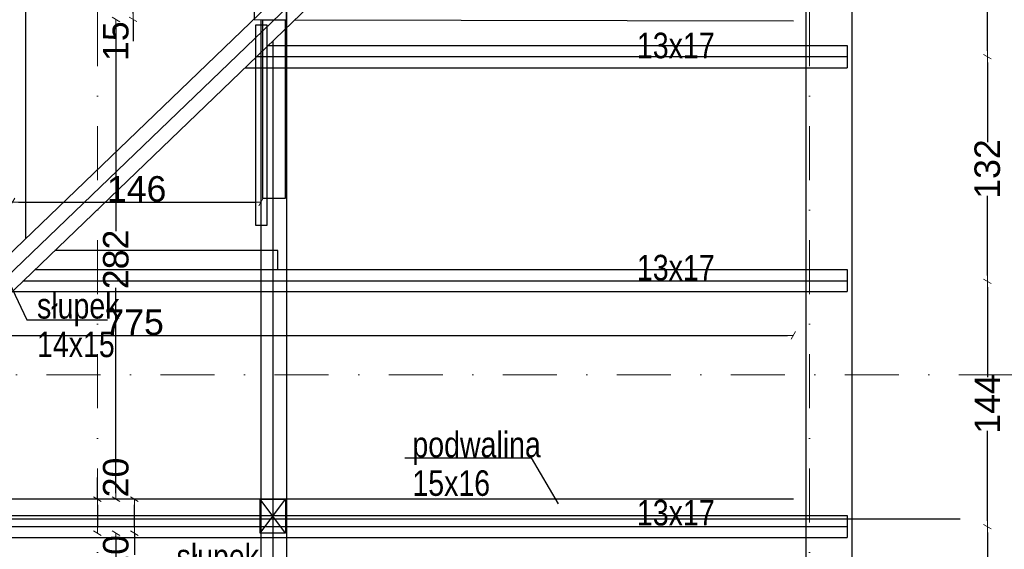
# Model space of a CAD drawing. Header units: millimetres. Extents: x 77315 to 2132699, y -120257 to -89040.
# Tile 52 of 56: x 649621 to 655408, y -110870 to -107759. Entities that reach past the tile are written whole.
import ezdxf

# ---------------------------------------------------------------- set-up
doc = ezdxf.new("R2010")
doc.units = ezdxf.units.MM
doc.header["$MEASUREMENT"] = 0
doc.linetypes.add('Dot & Dashed', pattern=[670.277762, 317.5, -176.388889, 0, -176.388874])
for name, color, linetype in [('detalokna', 7, 'Continuous'), ('DIM MALY', 7, 'Continuous'), ('Nowe_Interior - Lamp', 7, 'Continuous'), ('opisy inne', 7, 'Continuous'), ('OSIE', 7, 'Continuous'), ('platew', 7, 'Continuous'), ('podwaliny', 7, 'Continuous'), ('Structural - Grid', 7, 'Continuous'), ('wiezba', 7, 'Continuous')]:
    doc.layers.add(name, color=color, linetype=linetype)
doc.styles.add('STYL_AUTOMATYCZNY_2', font='arial.ttf')
doc.styles.add('STYL_AUTOMATYCZNY_3', font='arial.ttf', dxfattribs={"width": 0.8})
doc.dimstyles.new('STYL_AUTOMATYCZNY__8', dxfattribs={"dimtxt": 150, "dimasz": 34.231941, "dimexe": 0.18, "dimexo": 0.0625, "dimgap": 0, "dimtad": 1, "dimdec": 0, "dimlfac": 0.1, "dimzin": 0, "dimdsep": 46, "dimtxsty": 'STYL_AUTOMATYCZNY_2', "dimblk": 'ARROWHEAD_2', "dimblk1": 'ARROWHEAD_2', "dimblk2": 'ARROWHEAD_2', "dimcen": 0.09, "dimse1": 1, "dimse2": 1, "dimclrd": 5, "dimclre": 5, "dimclrt": 1, "dimadec": 0, "dimazin": 0, "dimtfac": 1, "dimtdec": 4, "dimtmove": 0, "dimatfit": 3, "dimfxl": 0, "dimtolj": 1, "dimtzin": 0, "dimarcsym": 0})
doc.dimstyles.new('STYL_AUTOMATYCZNY__9', dxfattribs={"dimtxt": 150, "dimasz": 34.231941, "dimexe": 0.18, "dimexo": 0.0625, "dimgap": 0, "dimtad": 1, "dimtih": 1, "dimtoh": 1, "dimdec": 0, "dimlfac": 0.1, "dimzin": 0, "dimdsep": 46, "dimtxsty": 'STYL_AUTOMATYCZNY_2', "dimblk": 'ARROWHEAD_2', "dimblk1": 'ARROWHEAD_2', "dimblk2": 'ARROWHEAD_2', "dimcen": 0.09, "dimse1": 1, "dimse2": 1, "dimclrd": 5, "dimclre": 5, "dimclrt": 1, "dimadec": 0, "dimazin": 0, "dimtfac": 1, "dimtdec": 4, "dimtmove": 0, "dimatfit": 3, "dimfxl": 0, "dimtolj": 1, "dimtzin": 0, "dimarcsym": 0})

# ---------------------------------------------------------------- blocks, each defined once
blk = doc.blocks.new('ARROWHEAD_2')
at = {"color": 0, "linetype": 'Continuous', "lineweight": 0}
for p, q in [((0, 0), (-1, 0)), ((-0.38, -0.66), (0.38, 0.66))]:
    blk.add_line(p, q, dxfattribs=at)
blk = doc.blocks.new('*D1251', base_point=(536116.7, -11361.7))
at = {"layer": 'Defpoints', "color": 0}
for p in [(650234.3, -110575.3), (650042.3, -110775.3), (650078.2, -110775.3)]:
    blk.add_point(p, dxfattribs=at)
at = {"layer": 'DIM MALY', "color": 5, "lineweight": -2}
for p, q in [((650078.2, -110575.3), (650078.2, -110448.1)), ((650078.2, -110609.5), (650078.2, -110741.1))]:
    blk.add_line(p, q, dxfattribs=at)
at = {"layer": 'DIM MALY', "color": 5, "lineweight": -2, "xscale": 34.23194115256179, "yscale": 34.23194115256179, "zscale": 34.23194115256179}
for p, rotation in [((650078.2, -110575.3), 90), ((650078.2, -110775.3), 270)]:
    blk.add_blockref('ARROWHEAD_2', p, dxfattribs=dict(at, rotation=rotation))
at = {"layer": 'DIM MALY', "color": 1, "insert": (650186.6, -110448.1), "char_height": 150, "attachment_point": 5, "rotation": 90, "style": 'STYL_AUTOMATYCZNY_2'}
blk.add_mtext('\\A1;20', dxfattribs=at)
blk = doc.blocks.new('*D1281', base_point=(536116.7, -11361.7))
at = {"layer": 'Defpoints', "color": 0}
for p in [(650291.6, -110775.3), (650186.6, -113655.3), (650291.6, -113655.3)]:
    blk.add_point(p, dxfattribs=at)
at = {"layer": 'DIM MALY', "color": 5, "lineweight": -2}
for p, q in [((650186.6, -110809.5), (650186.6, -112048.5)), ((650186.6, -113621.1), (650186.6, -112382.8))]:
    blk.add_line(p, q, dxfattribs=at)
at = {"layer": 'DIM MALY', "color": 5, "lineweight": -2, "xscale": 34.23194115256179, "yscale": 34.23194115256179, "zscale": 34.23194115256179}
for p, rotation in [((650186.6, -110775.3), 90), ((650186.6, -113655.3), 270)]:
    blk.add_blockref('ARROWHEAD_2', p, dxfattribs=dict(at, rotation=rotation))
at = {"layer": 'DIM MALY', "color": 1, "insert": (650186.6, -112215.7), "char_height": 150, "attachment_point": 5, "rotation": 90, "style": 'STYL_AUTOMATYCZNY_2'}
blk.add_mtext('\\A1;288', dxfattribs=at)
blk = doc.blocks.new('*D1284', base_point=(536116.7, -11361.7))
at = {"layer": 'Defpoints', "color": 0}
for p in [(650287.4, -107606.9), (650998.8, -107606.9), (650998.8, -107756.9)]:
    blk.add_point(p, dxfattribs=at)
at = {"layer": 'DIM MALY', "color": 5, "lineweight": -2}
for p, q in [((650287.4, -107722.7), (650287.4, -107641.2)), ((650287.4, -107756.9), (650287.4, -107884.6))]:
    blk.add_line(p, q, dxfattribs=at)
at = {"layer": 'DIM MALY', "color": 5, "lineweight": -2, "xscale": 34.23194115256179, "yscale": 34.23194115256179, "zscale": 34.23194115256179}
for p, rotation in [((650287.4, -107606.9), 90), ((650287.4, -107756.9), 270)]:
    blk.add_blockref('ARROWHEAD_2', p, dxfattribs=dict(at, rotation=rotation))
at = {"layer": 'DIM MALY', "color": 1, "insert": (650186.5, -107884.6), "char_height": 150, "attachment_point": 5, "rotation": 90, "style": 'STYL_AUTOMATYCZNY_2'}
blk.add_mtext('\\A1;15', dxfattribs=at)
blk = doc.blocks.new('*D1288', base_point=(536116.7, -11361.7))
at = {"layer": 'Defpoints', "color": 0}
for p in [(651038.9, -108830.2), (651038.9, -108984.1), (649578.9, -109143.7)]:
    blk.add_point(p, dxfattribs=at)
at = {"layer": 'DIM MALY', "color": 5, "lineweight": -2}
blk.add_line((649613.1, -108830.2), (651004.7, -108830.2), dxfattribs=at)
at = {"layer": 'DIM MALY', "color": 5, "lineweight": -2, "xscale": 34.23194115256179, "yscale": 34.23194115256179, "zscale": 34.23194115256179, "rotation": 180}
blk.add_blockref('ARROWHEAD_2', (649578.9, -108830.2), dxfattribs=at)
at = {"layer": 'DIM MALY', "color": 5, "lineweight": -2, "xscale": 34.23194115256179, "yscale": 34.23194115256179, "zscale": 34.23194115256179}
blk.add_blockref('ARROWHEAD_2', (651038.9, -108830.2), dxfattribs=at)
at = {"layer": 'DIM MALY', "color": 1, "insert": (650308.5, -108753.6), "char_height": 150, "attachment_point": 5, "style": 'STYL_AUTOMATYCZNY_2'}
blk.add_mtext('\\A1;146', dxfattribs=at)
blk = doc.blocks.new('*D1300', base_point=(536116.7, -11361.7))
at = {"layer": 'Defpoints', "color": 0}
for p in [(654451.5, -106475.5), (655308.9, -106475.5), (654584.6, -107975.5)]:
    blk.add_point(p, dxfattribs=at)
at = {"layer": 'DIM MALY', "color": 5, "lineweight": -2}
for p, q in [((655308.9, -106509.7), (655308.9, -107067.4)), ((655308.9, -107941.2), (655308.9, -107384.2))]:
    blk.add_line(p, q, dxfattribs=at)
at = {"layer": 'DIM MALY', "color": 5, "lineweight": -2, "xscale": 34.23194115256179, "yscale": 34.23194115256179, "zscale": 34.23194115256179}
for p, rotation in [((655308.9, -106475.5), 90), ((655308.9, -107975.5), 270)]:
    blk.add_blockref('ARROWHEAD_2', p, dxfattribs=dict(at, rotation=rotation))
at = {"layer": 'DIM MALY', "color": 1, "insert": (655308.9, -107225.8), "char_height": 150, "attachment_point": 5, "rotation": 90, "style": 'STYL_AUTOMATYCZNY_2'}
blk.add_mtext('\\A1;150', dxfattribs=at)
blk = doc.blocks.new('*D1302', base_point=(536116.7, -11361.7))
at = {"layer": 'Defpoints', "color": 0}
for p in [(654584.6, -107975.5), (655308.9, -107975.5), (654611.1, -109295.5)]:
    blk.add_point(p, dxfattribs=at)
at = {"layer": 'DIM MALY', "color": 5, "lineweight": -2}
for p, q in [((655308.9, -108009.7), (655308.9, -108478)), ((655308.9, -109261.2), (655308.9, -108793.7))]:
    blk.add_line(p, q, dxfattribs=at)
at = {"layer": 'DIM MALY', "color": 5, "lineweight": -2, "xscale": 34.23194115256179, "yscale": 34.23194115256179, "zscale": 34.23194115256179}
for p, rotation in [((655308.9, -107975.5), 90), ((655308.9, -109295.5), 270)]:
    blk.add_blockref('ARROWHEAD_2', p, dxfattribs=dict(at, rotation=rotation))
at = {"layer": 'DIM MALY', "color": 1, "insert": (655308.9, -108635.8), "char_height": 150, "attachment_point": 5, "rotation": 90, "style": 'STYL_AUTOMATYCZNY_2'}
blk.add_mtext('\\A1;132', dxfattribs=at)
blk = doc.blocks.new('*D1303', base_point=(536116.7, -11361.7))
at = {"layer": 'Defpoints', "color": 0}
for p in [(654451.5, -106475.5), (655308.9, -106475.5), (654584.6, -107975.5)]:
    blk.add_point(p, dxfattribs=at)
at = {"layer": 'DIM MALY', "color": 5, "lineweight": -2}
for p, q in [((655308.9, -106509.7), (655308.9, -107067.4)), ((655308.9, -107941.2), (655308.9, -107384.2))]:
    blk.add_line(p, q, dxfattribs=at)
at = {"layer": 'DIM MALY', "color": 5, "lineweight": -2, "xscale": 34.23194115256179, "yscale": 34.23194115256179, "zscale": 34.23194115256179}
for p, rotation in [((655308.9, -106475.5), 90), ((655308.9, -107975.5), 270)]:
    blk.add_blockref('ARROWHEAD_2', p, dxfattribs=dict(at, rotation=rotation))
at = {"layer": 'DIM MALY', "color": 1, "insert": (655308.9, -107225.8), "char_height": 150, "attachment_point": 5, "rotation": 90, "style": 'STYL_AUTOMATYCZNY_2'}
blk.add_mtext('\\A1;150', dxfattribs=at)
blk = doc.blocks.new('*D1305', base_point=(536116.7, -11361.7))
at = {"layer": 'Defpoints', "color": 0}
for p in [(654611.1, -109295.5), (655308.9, -109295.5), (654531.7, -110736.7)]:
    blk.add_point(p, dxfattribs=at)
at = {"layer": 'DIM MALY', "color": 5, "lineweight": -2}
for p, q in [((655308.9, -109329.7), (655308.9, -109858.1)), ((655308.9, -110702.4), (655308.9, -110174.8))]:
    blk.add_line(p, q, dxfattribs=at)
at = {"layer": 'DIM MALY', "color": 5, "lineweight": -2, "xscale": 34.23194115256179, "yscale": 34.23194115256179, "zscale": 34.23194115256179}
for p, rotation in [((655308.9, -109295.5), 90), ((655308.9, -110736.7), 270)]:
    blk.add_blockref('ARROWHEAD_2', p, dxfattribs=dict(at, rotation=rotation))
at = {"layer": 'DIM MALY', "color": 1, "insert": (655308.9, -110016.4), "char_height": 150, "attachment_point": 5, "rotation": 90, "style": 'STYL_AUTOMATYCZNY_2'}
blk.add_mtext('\\A1;144', dxfattribs=at)
blk = doc.blocks.new('*D1306', base_point=(536116.7, -11361.7))
at = {"layer": 'Defpoints', "color": 0}
for p in [(654584.6, -107975.5), (655308.9, -107975.5), (654611.1, -109295.5)]:
    blk.add_point(p, dxfattribs=at)
at = {"layer": 'DIM MALY', "color": 5, "lineweight": -2}
for p, q in [((655308.9, -108009.7), (655308.9, -108478)), ((655308.9, -109261.2), (655308.9, -108793.7))]:
    blk.add_line(p, q, dxfattribs=at)
at = {"layer": 'DIM MALY', "color": 5, "lineweight": -2, "xscale": 34.23194115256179, "yscale": 34.23194115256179, "zscale": 34.23194115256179}
for p, rotation in [((655308.9, -107975.5), 90), ((655308.9, -109295.5), 270)]:
    blk.add_blockref('ARROWHEAD_2', p, dxfattribs=dict(at, rotation=rotation))
at = {"layer": 'DIM MALY', "color": 1, "insert": (655308.9, -108635.8), "char_height": 150, "attachment_point": 5, "rotation": 90, "style": 'STYL_AUTOMATYCZNY_2'}
blk.add_mtext('\\A1;132', dxfattribs=at)
blk = doc.blocks.new('*D1307', base_point=(536116.7, -11361.7))
at = {"layer": 'Defpoints', "color": 0}
for p in [(654451.5, -106475.5), (655308.9, -106475.5), (654584.6, -107975.5)]:
    blk.add_point(p, dxfattribs=at)
at = {"layer": 'DIM MALY', "color": 5, "lineweight": -2}
for p, q in [((655308.9, -106509.7), (655308.9, -107067.4)), ((655308.9, -107941.2), (655308.9, -107384.2))]:
    blk.add_line(p, q, dxfattribs=at)
at = {"layer": 'DIM MALY', "color": 5, "lineweight": -2, "xscale": 34.23194115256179, "yscale": 34.23194115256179, "zscale": 34.23194115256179}
for p, rotation in [((655308.9, -106475.5), 90), ((655308.9, -107975.5), 270)]:
    blk.add_blockref('ARROWHEAD_2', p, dxfattribs=dict(at, rotation=rotation))
at = {"layer": 'DIM MALY', "color": 1, "insert": (655308.9, -107225.8), "char_height": 150, "attachment_point": 5, "rotation": 90, "style": 'STYL_AUTOMATYCZNY_2'}
blk.add_mtext('\\A1;150', dxfattribs=at)
blk = doc.blocks.new('*D1309', base_point=(536116.7, -11361.7))
at = {"layer": 'Defpoints', "color": 0}
for p in [(654531.7, -110736.7), (655308.9, -110736.7), (654520.2, -112045.5)]:
    blk.add_point(p, dxfattribs=at)
at = {"layer": 'DIM MALY', "color": 5, "lineweight": -2}
for p, q in [((655308.9, -110770.9), (655308.9, -111247.3)), ((655308.9, -112011.2), (655308.9, -111535.6))]:
    blk.add_line(p, q, dxfattribs=at)
at = {"layer": 'DIM MALY', "color": 5, "lineweight": -2, "xscale": 34.23194115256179, "yscale": 34.23194115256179, "zscale": 34.23194115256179}
for p, rotation in [((655308.9, -110736.7), 90), ((655308.9, -112045.5), 270)]:
    blk.add_blockref('ARROWHEAD_2', p, dxfattribs=dict(at, rotation=rotation))
at = {"layer": 'DIM MALY', "color": 1, "insert": (655308.9, -111391.4), "char_height": 150, "attachment_point": 5, "rotation": 90, "style": 'STYL_AUTOMATYCZNY_2'}
blk.add_mtext('\\A1;131', dxfattribs=at)
blk = doc.blocks.new('*D1310', base_point=(536116.7, -11361.7))
at = {"layer": 'Defpoints', "color": 0}
for p in [(654611.1, -109295.5), (655308.9, -109295.5), (654531.7, -110736.7)]:
    blk.add_point(p, dxfattribs=at)
at = {"layer": 'DIM MALY', "color": 5, "lineweight": -2}
for p, q in [((655308.9, -109329.7), (655308.9, -109858.1)), ((655308.9, -110702.4), (655308.9, -110174.8))]:
    blk.add_line(p, q, dxfattribs=at)
at = {"layer": 'DIM MALY', "color": 5, "lineweight": -2, "xscale": 34.23194115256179, "yscale": 34.23194115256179, "zscale": 34.23194115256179}
for p, rotation in [((655308.9, -109295.5), 90), ((655308.9, -110736.7), 270)]:
    blk.add_blockref('ARROWHEAD_2', p, dxfattribs=dict(at, rotation=rotation))
at = {"layer": 'DIM MALY', "color": 1, "insert": (655308.9, -110016.4), "char_height": 150, "attachment_point": 5, "rotation": 90, "style": 'STYL_AUTOMATYCZNY_2'}
blk.add_mtext('\\A1;144', dxfattribs=at)
blk = doc.blocks.new('*D1311', base_point=(536116.7, -11361.7))
at = {"layer": 'Defpoints', "color": 0}
for p in [(654584.6, -107975.5), (655308.9, -107975.5), (654611.1, -109295.5)]:
    blk.add_point(p, dxfattribs=at)
at = {"layer": 'DIM MALY', "color": 5, "lineweight": -2}
for p, q in [((655308.9, -108009.7), (655308.9, -108478)), ((655308.9, -109261.2), (655308.9, -108793.7))]:
    blk.add_line(p, q, dxfattribs=at)
at = {"layer": 'DIM MALY', "color": 5, "lineweight": -2, "xscale": 34.23194115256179, "yscale": 34.23194115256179, "zscale": 34.23194115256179}
for p, rotation in [((655308.9, -107975.5), 90), ((655308.9, -109295.5), 270)]:
    blk.add_blockref('ARROWHEAD_2', p, dxfattribs=dict(at, rotation=rotation))
at = {"layer": 'DIM MALY', "color": 1, "insert": (655308.9, -108635.8), "char_height": 150, "attachment_point": 5, "rotation": 90, "style": 'STYL_AUTOMATYCZNY_2'}
blk.add_mtext('\\A1;132', dxfattribs=at)
blk = doc.blocks.new('*D1312', base_point=(536116.7, -11361.7))
at = {"layer": 'Defpoints', "color": 0}
for p in [(654451.5, -106475.5), (655308.9, -106475.5), (654584.6, -107975.5)]:
    blk.add_point(p, dxfattribs=at)
at = {"layer": 'DIM MALY', "color": 5, "lineweight": -2}
for p, q in [((655308.9, -106509.7), (655308.9, -107067.4)), ((655308.9, -107941.2), (655308.9, -107384.2))]:
    blk.add_line(p, q, dxfattribs=at)
at = {"layer": 'DIM MALY', "color": 5, "lineweight": -2, "xscale": 34.23194115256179, "yscale": 34.23194115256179, "zscale": 34.23194115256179}
for p, rotation in [((655308.9, -106475.5), 90), ((655308.9, -107975.5), 270)]:
    blk.add_blockref('ARROWHEAD_2', p, dxfattribs=dict(at, rotation=rotation))
at = {"layer": 'DIM MALY', "color": 1, "insert": (655308.9, -107225.8), "char_height": 150, "attachment_point": 5, "rotation": 90, "style": 'STYL_AUTOMATYCZNY_2'}
blk.add_mtext('\\A1;150', dxfattribs=at)
blk = doc.blocks.new('*D1315', base_point=(536116.7, -11361.7))
at = {"layer": 'Defpoints', "color": 0}
for p in [(654531.7, -110736.7), (655308.9, -110736.7), (654520.2, -112045.5)]:
    blk.add_point(p, dxfattribs=at)
at = {"layer": 'DIM MALY', "color": 5, "lineweight": -2}
for p, q in [((655308.9, -110770.9), (655308.9, -111247.3)), ((655308.9, -112011.2), (655308.9, -111535.6))]:
    blk.add_line(p, q, dxfattribs=at)
at = {"layer": 'DIM MALY', "color": 5, "lineweight": -2, "xscale": 34.23194115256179, "yscale": 34.23194115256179, "zscale": 34.23194115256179}
for p, rotation in [((655308.9, -110736.7), 90), ((655308.9, -112045.5), 270)]:
    blk.add_blockref('ARROWHEAD_2', p, dxfattribs=dict(at, rotation=rotation))
at = {"layer": 'DIM MALY', "color": 1, "insert": (655308.9, -111391.4), "char_height": 150, "attachment_point": 5, "rotation": 90, "style": 'STYL_AUTOMATYCZNY_2'}
blk.add_mtext('\\A1;131', dxfattribs=at)
blk = doc.blocks.new('*D1316', base_point=(536116.7, -11361.7))
at = {"layer": 'Defpoints', "color": 0}
for p in [(654611.1, -109295.5), (655308.9, -109295.5), (654531.7, -110736.7)]:
    blk.add_point(p, dxfattribs=at)
at = {"layer": 'DIM MALY', "color": 5, "lineweight": -2}
for p, q in [((655308.9, -109329.7), (655308.9, -109858.1)), ((655308.9, -110702.4), (655308.9, -110174.8))]:
    blk.add_line(p, q, dxfattribs=at)
at = {"layer": 'DIM MALY', "color": 5, "lineweight": -2, "xscale": 34.23194115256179, "yscale": 34.23194115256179, "zscale": 34.23194115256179}
for p, rotation in [((655308.9, -109295.5), 90), ((655308.9, -110736.7), 270)]:
    blk.add_blockref('ARROWHEAD_2', p, dxfattribs=dict(at, rotation=rotation))
at = {"layer": 'DIM MALY', "color": 1, "insert": (655308.9, -110016.4), "char_height": 150, "attachment_point": 5, "rotation": 90, "style": 'STYL_AUTOMATYCZNY_2'}
blk.add_mtext('\\A1;144', dxfattribs=at)
blk = doc.blocks.new('*D1317', base_point=(536116.7, -11361.7))
at = {"layer": 'Defpoints', "color": 0}
for p in [(654584.6, -107975.5), (655308.9, -107975.5), (654611.1, -109295.5)]:
    blk.add_point(p, dxfattribs=at)
at = {"layer": 'DIM MALY', "color": 5, "lineweight": -2}
for p, q in [((655308.9, -108009.7), (655308.9, -108478)), ((655308.9, -109261.2), (655308.9, -108793.7))]:
    blk.add_line(p, q, dxfattribs=at)
at = {"layer": 'DIM MALY', "color": 5, "lineweight": -2, "xscale": 34.23194115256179, "yscale": 34.23194115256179, "zscale": 34.23194115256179}
for p, rotation in [((655308.9, -107975.5), 90), ((655308.9, -109295.5), 270)]:
    blk.add_blockref('ARROWHEAD_2', p, dxfattribs=dict(at, rotation=rotation))
at = {"layer": 'DIM MALY', "color": 1, "insert": (655308.9, -108635.8), "char_height": 150, "attachment_point": 5, "rotation": 90, "style": 'STYL_AUTOMATYCZNY_2'}
blk.add_mtext('\\A1;132', dxfattribs=at)
blk = doc.blocks.new('*D1318', base_point=(536116.7, -11361.7))
at = {"layer": 'Defpoints', "color": 0}
for p in [(654451.5, -106475.5), (655308.9, -106475.5), (654584.6, -107975.5)]:
    blk.add_point(p, dxfattribs=at)
at = {"layer": 'DIM MALY', "color": 5, "lineweight": -2}
for p, q in [((655308.9, -106509.7), (655308.9, -107067.4)), ((655308.9, -107941.2), (655308.9, -107384.2))]:
    blk.add_line(p, q, dxfattribs=at)
at = {"layer": 'DIM MALY', "color": 5, "lineweight": -2, "xscale": 34.23194115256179, "yscale": 34.23194115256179, "zscale": 34.23194115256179}
for p, rotation in [((655308.9, -106475.5), 90), ((655308.9, -107975.5), 270)]:
    blk.add_blockref('ARROWHEAD_2', p, dxfattribs=dict(at, rotation=rotation))
at = {"layer": 'DIM MALY', "color": 1, "insert": (655308.9, -107225.8), "char_height": 150, "attachment_point": 5, "rotation": 90, "style": 'STYL_AUTOMATYCZNY_2'}
blk.add_mtext('\\A1;150', dxfattribs=at)
blk = doc.blocks.new('*D1322', base_point=(536116.7, -11361.7))
at = {"layer": 'Defpoints', "color": 0}
for p in [(654531.7, -110736.7), (655308.9, -110736.7), (654520.2, -112045.5)]:
    blk.add_point(p, dxfattribs=at)
at = {"layer": 'DIM MALY', "color": 5, "lineweight": -2}
for p, q in [((655308.9, -110770.9), (655308.9, -111247.3)), ((655308.9, -112011.2), (655308.9, -111535.6))]:
    blk.add_line(p, q, dxfattribs=at)
at = {"layer": 'DIM MALY', "color": 5, "lineweight": -2, "xscale": 34.23194115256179, "yscale": 34.23194115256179, "zscale": 34.23194115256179}
for p, rotation in [((655308.9, -110736.7), 90), ((655308.9, -112045.5), 270)]:
    blk.add_blockref('ARROWHEAD_2', p, dxfattribs=dict(at, rotation=rotation))
at = {"layer": 'DIM MALY', "color": 1, "insert": (655308.9, -111391.4), "char_height": 150, "attachment_point": 5, "rotation": 90, "style": 'STYL_AUTOMATYCZNY_2'}
blk.add_mtext('\\A1;131', dxfattribs=at)
blk = doc.blocks.new('*D1323', base_point=(536116.7, -11361.7))
at = {"layer": 'Defpoints', "color": 0}
for p in [(654611.1, -109295.5), (655308.9, -109295.5), (654531.7, -110736.7)]:
    blk.add_point(p, dxfattribs=at)
at = {"layer": 'DIM MALY', "color": 5, "lineweight": -2}
for p, q in [((655308.9, -109329.7), (655308.9, -109858.1)), ((655308.9, -110702.4), (655308.9, -110174.8))]:
    blk.add_line(p, q, dxfattribs=at)
at = {"layer": 'DIM MALY', "color": 5, "lineweight": -2, "xscale": 34.23194115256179, "yscale": 34.23194115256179, "zscale": 34.23194115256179}
for p, rotation in [((655308.9, -109295.5), 90), ((655308.9, -110736.7), 270)]:
    blk.add_blockref('ARROWHEAD_2', p, dxfattribs=dict(at, rotation=rotation))
at = {"layer": 'DIM MALY', "color": 1, "insert": (655308.9, -110016.4), "char_height": 150, "attachment_point": 5, "rotation": 90, "style": 'STYL_AUTOMATYCZNY_2'}
blk.add_mtext('\\A1;144', dxfattribs=at)
blk = doc.blocks.new('*D1324', base_point=(536116.7, -11361.7))
at = {"layer": 'Defpoints', "color": 0}
for p in [(654584.6, -107975.5), (655308.9, -107975.5), (654611.1, -109295.5)]:
    blk.add_point(p, dxfattribs=at)
at = {"layer": 'DIM MALY', "color": 5, "lineweight": -2}
for p, q in [((655308.9, -108009.7), (655308.9, -108478)), ((655308.9, -109261.2), (655308.9, -108793.7))]:
    blk.add_line(p, q, dxfattribs=at)
at = {"layer": 'DIM MALY', "color": 5, "lineweight": -2, "xscale": 34.23194115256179, "yscale": 34.23194115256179, "zscale": 34.23194115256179}
for p, rotation in [((655308.9, -107975.5), 90), ((655308.9, -109295.5), 270)]:
    blk.add_blockref('ARROWHEAD_2', p, dxfattribs=dict(at, rotation=rotation))
at = {"layer": 'DIM MALY', "color": 1, "insert": (655308.9, -108635.8), "char_height": 150, "attachment_point": 5, "rotation": 90, "style": 'STYL_AUTOMATYCZNY_2'}
blk.add_mtext('\\A1;132', dxfattribs=at)
blk = doc.blocks.new('*D1325', base_point=(536116.7, -11361.7))
at = {"layer": 'Defpoints', "color": 0}
for p in [(654451.5, -106475.5), (655308.9, -106475.5), (654584.6, -107975.5)]:
    blk.add_point(p, dxfattribs=at)
at = {"layer": 'DIM MALY', "color": 5, "lineweight": -2}
for p, q in [((655308.9, -106509.7), (655308.9, -107067.4)), ((655308.9, -107941.2), (655308.9, -107384.2))]:
    blk.add_line(p, q, dxfattribs=at)
at = {"layer": 'DIM MALY', "color": 5, "lineweight": -2, "xscale": 34.23194115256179, "yscale": 34.23194115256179, "zscale": 34.23194115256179}
for p, rotation in [((655308.9, -106475.5), 90), ((655308.9, -107975.5), 270)]:
    blk.add_blockref('ARROWHEAD_2', p, dxfattribs=dict(at, rotation=rotation))
at = {"layer": 'DIM MALY', "color": 1, "insert": (655308.9, -107225.8), "char_height": 150, "attachment_point": 5, "rotation": 90, "style": 'STYL_AUTOMATYCZNY_2'}
blk.add_mtext('\\A1;150', dxfattribs=at)
blk = doc.blocks.new('*D1330', base_point=(536116.7, -11361.7))
at = {"layer": 'Defpoints', "color": 0}
for p in [(654531.7, -110736.7), (655308.9, -110736.7), (654520.2, -112045.5)]:
    blk.add_point(p, dxfattribs=at)
at = {"layer": 'DIM MALY', "color": 5, "lineweight": -2}
for p, q in [((655308.9, -110770.9), (655308.9, -111247.3)), ((655308.9, -112011.2), (655308.9, -111535.6))]:
    blk.add_line(p, q, dxfattribs=at)
at = {"layer": 'DIM MALY', "color": 5, "lineweight": -2, "xscale": 34.23194115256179, "yscale": 34.23194115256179, "zscale": 34.23194115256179}
for p, rotation in [((655308.9, -110736.7), 90), ((655308.9, -112045.5), 270)]:
    blk.add_blockref('ARROWHEAD_2', p, dxfattribs=dict(at, rotation=rotation))
at = {"layer": 'DIM MALY', "color": 1, "insert": (655308.9, -111391.4), "char_height": 150, "attachment_point": 5, "rotation": 90, "style": 'STYL_AUTOMATYCZNY_2'}
blk.add_mtext('\\A1;131', dxfattribs=at)
blk = doc.blocks.new('*D1331', base_point=(536116.7, -11361.7))
at = {"layer": 'Defpoints', "color": 0}
for p in [(654611.1, -109295.5), (655308.9, -109295.5), (654531.7, -110736.7)]:
    blk.add_point(p, dxfattribs=at)
at = {"layer": 'DIM MALY', "color": 5, "lineweight": -2}
for p, q in [((655308.9, -109329.7), (655308.9, -109858.1)), ((655308.9, -110702.4), (655308.9, -110174.8))]:
    blk.add_line(p, q, dxfattribs=at)
at = {"layer": 'DIM MALY', "color": 5, "lineweight": -2, "xscale": 34.23194115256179, "yscale": 34.23194115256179, "zscale": 34.23194115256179}
for p, rotation in [((655308.9, -109295.5), 90), ((655308.9, -110736.7), 270)]:
    blk.add_blockref('ARROWHEAD_2', p, dxfattribs=dict(at, rotation=rotation))
at = {"layer": 'DIM MALY', "color": 1, "insert": (655308.9, -110016.4), "char_height": 150, "attachment_point": 5, "rotation": 90, "style": 'STYL_AUTOMATYCZNY_2'}
blk.add_mtext('\\A1;144', dxfattribs=at)
blk = doc.blocks.new('*D1332', base_point=(536116.7, -11361.7))
at = {"layer": 'Defpoints', "color": 0}
for p in [(654584.6, -107975.5), (655308.9, -107975.5), (654611.1, -109295.5)]:
    blk.add_point(p, dxfattribs=at)
at = {"layer": 'DIM MALY', "color": 5, "lineweight": -2}
for p, q in [((655308.9, -108009.7), (655308.9, -108478)), ((655308.9, -109261.2), (655308.9, -108793.7))]:
    blk.add_line(p, q, dxfattribs=at)
at = {"layer": 'DIM MALY', "color": 5, "lineweight": -2, "xscale": 34.23194115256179, "yscale": 34.23194115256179, "zscale": 34.23194115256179}
for p, rotation in [((655308.9, -107975.5), 90), ((655308.9, -109295.5), 270)]:
    blk.add_blockref('ARROWHEAD_2', p, dxfattribs=dict(at, rotation=rotation))
at = {"layer": 'DIM MALY', "color": 1, "insert": (655308.9, -108635.8), "char_height": 150, "attachment_point": 5, "rotation": 90, "style": 'STYL_AUTOMATYCZNY_2'}
blk.add_mtext('\\A1;132', dxfattribs=at)
blk = doc.blocks.new('*D1333', base_point=(536116.7, -11361.7))
at = {"layer": 'Defpoints', "color": 0}
for p in [(654451.5, -106475.5), (655308.9, -106475.5), (654584.6, -107975.5)]:
    blk.add_point(p, dxfattribs=at)
at = {"layer": 'DIM MALY', "color": 5, "lineweight": -2}
for p, q in [((655308.9, -106509.7), (655308.9, -107067.4)), ((655308.9, -107941.2), (655308.9, -107384.2))]:
    blk.add_line(p, q, dxfattribs=at)
at = {"layer": 'DIM MALY', "color": 5, "lineweight": -2, "xscale": 34.23194115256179, "yscale": 34.23194115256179, "zscale": 34.23194115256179}
for p, rotation in [((655308.9, -106475.5), 90), ((655308.9, -107975.5), 270)]:
    blk.add_blockref('ARROWHEAD_2', p, dxfattribs=dict(at, rotation=rotation))
at = {"layer": 'DIM MALY', "color": 1, "insert": (655308.9, -107225.8), "char_height": 150, "attachment_point": 5, "rotation": 90, "style": 'STYL_AUTOMATYCZNY_2'}
blk.add_mtext('\\A1;150', dxfattribs=at)
blk = doc.blocks.new('*D1636', base_point=(536116.7, -11361.7))
at = {"layer": 'Defpoints', "color": 0}
for p in [(650234.3, -110575.3), (650295.1, -110575.3), (650042.3, -110775.3)]:
    blk.add_point(p, dxfattribs=at)
at = {"layer": 'DIM MALY', "color": 5, "lineweight": -2}
for p, q in [((650295.1, -110741.1), (650295.1, -110609.5)), ((650295.1, -110775.3), (650295.1, -110903))]:
    blk.add_line(p, q, dxfattribs=at)
at = {"layer": 'DIM MALY', "color": 5, "lineweight": -2, "xscale": 34.23194115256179, "yscale": 34.23194115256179, "zscale": 34.23194115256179}
for p, rotation in [((650295.1, -110575.3), 90), ((650295.1, -110775.3), 270)]:
    blk.add_blockref('ARROWHEAD_2', p, dxfattribs=dict(at, rotation=rotation))
at = {"layer": 'DIM MALY', "color": 1, "insert": (650186.6, -110903), "char_height": 150, "attachment_point": 5, "rotation": 90, "style": 'STYL_AUTOMATYCZNY_2'}
blk.add_mtext('\\A1;20', dxfattribs=at)
blk = doc.blocks.new('*D1637', base_point=(536116.7, -11361.7))
at = {"layer": 'Defpoints', "color": 0}
for p in [(650186.6, -107757.7), (650321.5, -107757.7), (650234.3, -110575.3)]:
    blk.add_point(p, dxfattribs=at)
at = {"layer": 'DIM MALY', "color": 5, "lineweight": -2}
for p, q in [((650186.6, -107792), (650186.6, -109000.7)), ((650186.6, -110541.1), (650186.6, -109333.1))]:
    blk.add_line(p, q, dxfattribs=at)
at = {"layer": 'DIM MALY', "color": 5, "lineweight": -2, "xscale": 34.23194115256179, "yscale": 34.23194115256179, "zscale": 34.23194115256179}
for p, rotation in [((650186.6, -107757.7), 90), ((650186.6, -110575.3), 270)]:
    blk.add_blockref('ARROWHEAD_2', p, dxfattribs=dict(at, rotation=rotation))
at = {"layer": 'DIM MALY', "color": 1, "insert": (650186.6, -109166.9), "char_height": 150, "attachment_point": 5, "rotation": 90, "style": 'STYL_AUTOMATYCZNY_2'}
blk.add_mtext('\\A1;282', dxfattribs=at)
blk = doc.blocks.new('*D1687', base_point=(536116.7, -11361.7))
at = {"layer": 'Defpoints', "color": 0}
for p in [(654168.9, -109613.4), (654168.9, -109851.6), (646418.9, -110605)]:
    blk.add_point(p, dxfattribs=at)
at = {"layer": 'DIM MALY', "color": 5, "lineweight": -2}
blk.add_line((646453.1, -109613.4), (654134.7, -109613.4), dxfattribs=at)
at = {"layer": 'DIM MALY', "color": 5, "lineweight": -2, "xscale": 34.23194115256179, "yscale": 34.23194115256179, "zscale": 34.23194115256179, "rotation": 180}
blk.add_blockref('ARROWHEAD_2', (646418.9, -109613.4), dxfattribs=at)
at = {"layer": 'DIM MALY', "color": 5, "lineweight": -2, "xscale": 34.23194115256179, "yscale": 34.23194115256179, "zscale": 34.23194115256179}
blk.add_blockref('ARROWHEAD_2', (654168.9, -109613.4), dxfattribs=at)
at = {"layer": 'DIM MALY', "color": 1, "insert": (650293.5, -109537.1), "char_height": 150, "attachment_point": 5, "style": 'STYL_AUTOMATYCZNY_2'}
blk.add_mtext('\\A1;775', dxfattribs=at)

msp = doc.modelspace()

# ---------------------------------------------------------------- linework, layer by layer
at = {"layer": 'detalokna'}
msp.add_lwpolyline([(623533.9, -112624.5), (623533.9, -116866.8), (654513.9, -116866.9), (654513.9, -104516.9), (623507, -104516.9), (623507, -108914.5)], dxfattribs=at)
at = {"layer": 'Nowe_Interior - Lamp'}
msp.add_lwpolyline([(651006.2, -107791.4), (651006.2, -108965.4), (651075.2, -108965.4), (651075.2, -107791.4)], close=True, dxfattribs=at)
msp.add_lwpolyline([(651040.7, -108965.4), (651040.7, -107791.4)], dxfattribs=at)
at = {"layer": 'opisy inne'}
for points in [[(649508.9, -109195.5), (649663.8, -109521.5), (650136.4, -109521.5)], [(651885.1, -110332.3), (652626.7, -110332.3), (652786.9, -110602.4)]]:
    msp.add_lwpolyline(points, dxfattribs=at)
at = {"layer": 'OSIE'}
for p, q in [((654216.4, -104779.9), (648243.9, -110519)), ((654243.9, -116635.5), (654243.9, -104871.3)), ((651108.9, -107883.8), (651108.9, -113500)), ((651013.5, -107975.5), (654483.9, -107975.5)), ((654483.9, -109295.5), (649639.9, -109295.5)), ((623016.9, -110691.9), (655149.7, -110691.9)), ((647941.8, -110736.7), (654485.1, -110736.7))]:
    msp.add_line(p, q, dxfattribs=at)
at = {"layer": 'platew'}
for p, q in [((651188.9, -107609.6), (651188.9, -109355.5)), ((651038.9, -107759.1), (651038.9, -109355.5)), ((651038.9, -109355.5), (651038.9, -113655.4)), ((651188.9, -109355.5), (651188.9, -113805.5))]:
    msp.add_line(p, q, dxfattribs=at)
at = {"layer": 'podwaliny'}
msp.add_line((654168.9, -110575.3), (648912, -110575.3), dxfattribs=at)
for points in [[(651238.9, -107758.9), (654168.8, -107764.6)], [(651138.9, -109225.5), (651138.9, -109115.5), (649827.2, -109115.5)]]:
    msp.add_lwpolyline(points, dxfattribs=at)
at = {"layer": 'Structural - Grid', "linetype": 'Dot & Dashed', "lineweight": 15}
for p, q in [((650078.9, -118756.7), (650078.9, -101901.3)), ((654263.5, -118756.7), (654263.5, -101903.6)), ((656800.1, -109844.2), (614931.3, -109844.2))]:
    msp.add_line(p, q, dxfattribs=at)
at = {"layer": 'wiezba'}
for p, q in [((654341.3, -104542), (648243.9, -110401.1)), ((649654.3, -104546.9), (649654.3, -109045.8)), ((654461.5, -104662.2), (648243.9, -110636.9)), ((651081.2, -107910.5), (654483.9, -107910.5)), ((654483.9, -107910.5), (654483.9, -108040.5)), ((650945.9, -108040.5), (654483.9, -108040.5)), ((649712.7, -109225.5), (654483.9, -109225.5)), ((654483.9, -109225.5), (654483.9, -109355.5)), ((649577.4, -109355.5), (654483.9, -109355.5)), ((651033.9, -110775.3), (651183.9, -110575.3)), ((651183.9, -110775.3), (651033.9, -110575.3)), ((648193.9, -110670.5), (654485.1, -110670.5)), ((654485.1, -110670.5), (654485.1, -110800.5)), ((648304.9, -110800.5), (654485.1, -110800.5))]:
    msp.add_line(p, q, dxfattribs=at)
for points in [[(650998.8, -107758.4), (651188.8, -107758.8), (651188.8, -107608.4), (650998.8, -107608.4)], [(651180.6, -107758.7), (651180.6, -108808.7), (651050.6, -108808.7), (651050.6, -107758.7)], [(651033.9, -110775.3), (651033.9, -110575.3), (651183.9, -110575.3), (651183.9, -110775.3)]]:
    msp.add_lwpolyline(points, close=True, dxfattribs=at)

# ---------------------------------------------------------------- texts
at = {"layer": 'opisy inne', "char_height": 150, "attachment_point": 5, "style": 'STYL_AUTOMATYCZNY_3'}
for insert in [(653477.4, -107911.1), (653477.4, -109216.1), (653477.4, -110656.1)]:
    msp.add_mtext('\\A1;{\\pqc;\\fArial|b0|i0|c238|p0;\\W0.800000;13x17}', dxfattribs=dict(at, insert=insert))
at = {"layer": 'opisy inne', "char_height": 150, "attachment_point": 1, "line_spacing_factor": 0.906268, "style": 'STYL_AUTOMATYCZNY_3'}
for s, insert in [('\\A1;{\\pql;\\fArial|b0|i0|c238|p0;\\W0.800000;słupek\\P\\pql;\\fArial|b0|i0|c238|p0;\\W0.800000;14x15}', (649722.9, -109364.5)), ('\\A1;{\\pql;\\fArial|b0|i0|c238|p0;\\W0.800000;słupek\\P\\pql;\\fArial|b0|i0|c238|p0;\\W0.800000;20x15}', (650542.9, -110838.1))]:
    msp.add_mtext(s, dxfattribs=dict(at, insert=insert))
at = {"layer": 'opisy inne', "insert": (651929.2, -110179.4), "char_height": 150, "width": 666.464, "attachment_point": 1, "line_spacing_factor": 0.906268, "style": 'STYL_AUTOMATYCZNY_3'}
msp.add_mtext('\\A1;{\\pql;\\fArial|b0|i0|c238|p0;\\W0.800000;podwalina \\fArial|b0|i0|c238|p0;\\W0.800000;15x16}', dxfattribs=at)

# ---------------------------------------------------------------- dimensions: what is measured, and where the dimension line sits
at = {"layer": 'DIM MALY'}
for base, p1, p2, angle, picture, middle in [((655308.9, -106475.5), (654584.6, -107975.5), (654451.5, -106475.5), 90, '*D1300', (655308.9, -107225.8)), ((655308.9, -106475.5), (654584.6, -107975.5), (654451.5, -106475.5), 90, '*D1303', (655308.9, -107225.8)), ((655308.9, -106475.5), (654584.6, -107975.5), (654451.5, -106475.5), 90, '*D1307', (655308.9, -107225.8)), ((655308.9, -106475.5), (654584.6, -107975.5), (654451.5, -106475.5), 90, '*D1312', (655308.9, -107225.8)), ((655308.9, -106475.5), (654584.6, -107975.5), (654451.5, -106475.5), 90, '*D1318', (655308.9, -107225.8)), ((655308.9, -106475.5), (654584.6, -107975.5), (654451.5, -106475.5), 90, '*D1325', (655308.9, -107225.8)), ((655308.9, -106475.5), (654584.6, -107975.5), (654451.5, -106475.5), 90, '*D1333', (655308.9, -107225.8)), ((650287.4, -107606.9), (650998.8, -107756.9), (650998.8, -107606.9), 90, '*D1284', (650186.5, -107884.6)), ((650186.6, -107757.7), (650234.3, -110575.3), (650321.5, -107757.7), 90, '*D1637', (650186.6, -109166.9)), ((655308.9, -107975.5), (654611.1, -109295.5), (654584.6, -107975.5), 90, '*D1302', (655308.9, -108635.8)), ((655308.9, -107975.5), (654611.1, -109295.5), (654584.6, -107975.5), 90, '*D1306', (655308.9, -108635.8)), ((655308.9, -107975.5), (654611.1, -109295.5), (654584.6, -107975.5), 90, '*D1311', (655308.9, -108635.8)), ((655308.9, -107975.5), (654611.1, -109295.5), (654584.6, -107975.5), 90, '*D1317', (655308.9, -108635.8)), ((655308.9, -107975.5), (654611.1, -109295.5), (654584.6, -107975.5), 90, '*D1324', (655308.9, -108635.8)), ((655308.9, -107975.5), (654611.1, -109295.5), (654584.6, -107975.5), 90, '*D1332', (655308.9, -108635.8)), ((655308.9, -109295.5), (654531.7, -110736.7), (654611.1, -109295.5), 90, '*D1305', (655308.9, -110016.4)), ((655308.9, -109295.5), (654531.7, -110736.7), (654611.1, -109295.5), 90, '*D1310', (655308.9, -110016.4)), ((655308.9, -109295.5), (654531.7, -110736.7), (654611.1, -109295.5), 90, '*D1316', (655308.9, -110016.4)), ((655308.9, -109295.5), (654531.7, -110736.7), (654611.1, -109295.5), 90, '*D1323', (655308.9, -110016.4)), ((655308.9, -109295.5), (654531.7, -110736.7), (654611.1, -109295.5), 90, '*D1331', (655308.9, -110016.4)), ((650078.2, -110775.3), (650234.3, -110575.3), (650042.3, -110775.3), 270, '*D1251', (650186.6, -110448.1)), ((650295.1, -110575.3), (650042.3, -110775.3), (650234.3, -110575.3), 90, '*D1636', (650186.6, -110903)), ((650186.6, -113655.3), (650291.6, -110775.3), (650291.6, -113655.3), 270, '*D1281', (650186.6, -112215.7)), ((655308.9, -110736.7), (654520.2, -112045.5), (654531.7, -110736.7), 90, '*D1309', (655308.9, -111391.4)), ((655308.9, -110736.7), (654520.2, -112045.5), (654531.7, -110736.7), 90, '*D1315', (655308.9, -111391.4)), ((655308.9, -110736.7), (654520.2, -112045.5), (654531.7, -110736.7), 90, '*D1322', (655308.9, -111391.4)), ((655308.9, -110736.7), (654520.2, -112045.5), (654531.7, -110736.7), 90, '*D1330', (655308.9, -111391.4))]:
    dim = msp.add_linear_dim(base=base, p1=p1, p2=p2, angle=angle, dimstyle='STYL_AUTOMATYCZNY__8', dxfattribs=at)
    dim.commit()
    dim.dimension.update_dxf_attribs({"geometry": picture, "text_midpoint": middle, "dimtype": 160, "text_rotation": 90})
for base, p1, p2, picture, middle in [((651038.9, -108830.2), (649578.9, -109143.7), (651038.9, -108984.1), '*D1288', (650308.5, -108830.2)), ((654168.9, -109613.4), (646418.9, -110605), (654168.9, -109851.6), '*D1687', (650293.5, -109613.4))]:
    dim = msp.add_linear_dim(base=base, p1=p1, p2=p2, dimstyle='STYL_AUTOMATYCZNY__9', dxfattribs=at)
    dim.commit()
    dim.dimension.update_dxf_attribs({"geometry": picture, "text_midpoint": middle, "dimtype": 160})

doc.saveas('drawing.dxf')
